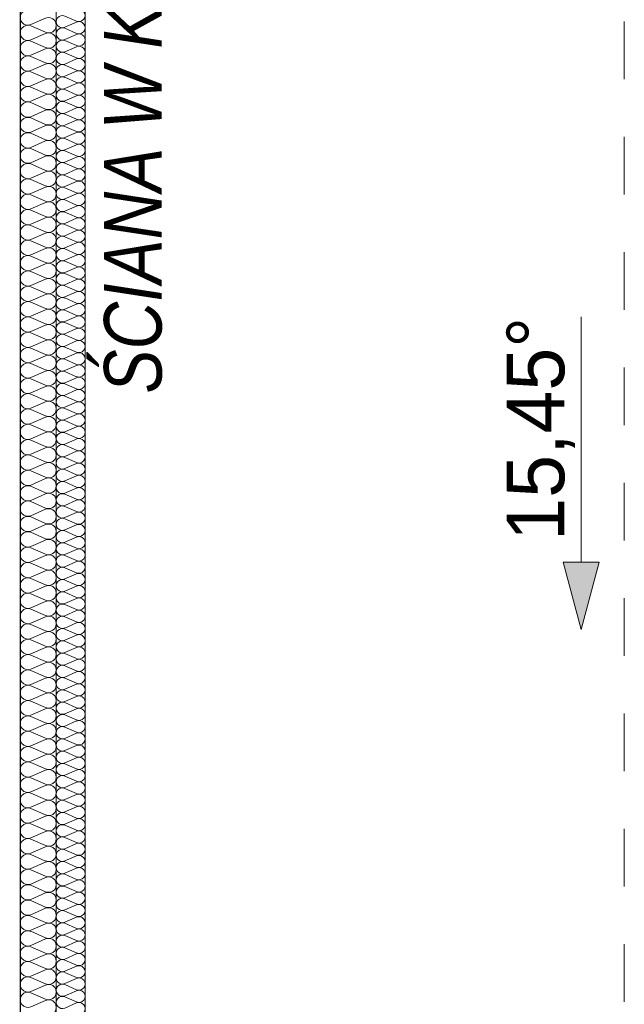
# Model space of a CAD drawing. Extents: x -438200 to -357500, y 15000 to 163871.
# Tile 63 of 148: x -414696 to -413019, y 72473 to 75205. Entities that reach past the tile are written whole.
import ezdxf

# ---------------------------------------------------------------- set-up
doc = ezdxf.new("R2010")
doc.units = 0
doc.header["$MEASUREMENT"] = 0
doc.linetypes.add('Przerywana', pattern=[320, 160, -160])
for name, color, linetype in [('#podkład', 252, 'Continuous'), ('Arch ocieplenie', 252, 'Continuous'), ('INWENT DACH', 252, 'Continuous'), ('Inwent Izolacje', 252, 'Continuous')]:
    doc.layers.add(name, color=color, linetype=linetype)
for name, color, linetype, lineweight in [('0_Nr_Pióra__21', 252, 'Continuous', 9), ('Arch ocieplenie_Nr_Pióra__44', 252, 'Continuous', 13), ('Arch wykończenie_Nr_Pióra__3', 252, 'Continuous', 18), ('INWENT DACH_Nr_Pióra__21', 252, 'Continuous', 9), ('Inwent Izolacje_Nr_Pióra__44', 252, 'Continuous', 13), ('INWENT OPISY_Nr_Pióra__21', 252, 'Continuous', 9), ('INWENT WYMIARY_Nr_Pióra__21', 252, 'Continuous', 9), ('INWENT.ŚCIANY_Nr_Pióra__1', 252, 'Continuous', 25), ('INWENT.ŚCIANY_Nr_Pióra__2', 252, 'Continuous', 13)]:
    doc.layers.add(name, color=color, linetype=linetype, lineweight=lineweight)
doc.styles.add('GENERATED_STYLE_1', font='txt')
doc.styles.add('GENERATED_STYLE_2', font='txt')

# ---------------------------------------------------------------- blocks, each defined once
blk = doc.blocks.new('Izolacja cieplna 14_186', base_point=(-414594.9, 57732.6))
at = {"layer": 'Arch ocieplenie_Nr_Pióra__44', "linetype": 'Continuous'}
for p, q in [((-414538.8, 65014), (-414571.1, 65028.2)), ((-414571.1, 64997), (-414538.8, 65011.2)), ((-414538.8, 64980), (-414571.1, 64994.2)), ((-414571.1, 64963), (-414538.8, 64977.2)), ((-414538.8, 64946), (-414571.1, 64960.2)), ((-414571.1, 64929), (-414538.8, 64943.1)), ((-414538.8, 64912), (-414571.1, 64926.1)), ((-414571.1, 64895), (-414538.8, 64909.1)), ((-414538.8, 64878), (-414571.1, 64892.1)), ((-414571.1, 64861), (-414538.8, 64875.1)), ((-414538.8, 64843.9), (-414571.1, 64858.1)), ((-414571.1, 64826.9), (-414538.8, 64841.1)), ((-414538.8, 64809.9), (-414571.1, 64824.1)), ((-414571.1, 64792.9), (-414538.8, 64807.1)), ((-414538.8, 64775.9), (-414571.1, 64790.1)), ((-414571.1, 64758.9), (-414538.8, 64773.1)), ((-414538.8, 64741.9), (-414571.1, 64756)), ((-414571.1, 64724.9), (-414538.8, 64739)), ((-414538.8, 64707.9), (-414571.1, 64722)), ((-414571.1, 64690.9), (-414538.8, 64705)), ((-414538.8, 64673.9), (-414571.1, 64688)), ((-414571.1, 64656.8), (-414538.8, 64671)), ((-414538.8, 64639.8), (-414571.1, 64654)), ((-414571.1, 64622.8), (-414538.8, 64637)), ((-414538.8, 64605.8), (-414571.1, 64620)), ((-414571.1, 64588.8), (-414538.8, 64603)), ((-414538.8, 64571.8), (-414571.1, 64585.9)), ((-414571.1, 64554.8), (-414538.8, 64568.9)), ((-414538.8, 64537.8), (-414571.1, 64551.9)), ((-414571.1, 64520.8), (-414538.8, 64534.9)), ((-414538.8, 64503.8), (-414571.1, 64517.9)), ((-414571.1, 64486.7), (-414538.8, 64500.9)), ((-414538.8, 64469.7), (-414571.1, 64483.9)), ((-414571.1, 64452.7), (-414538.8, 64466.9)), ((-414538.8, 64435.7), (-414571.1, 64449.9)), ((-414571.1, 64418.7), (-414538.8, 64432.9)), ((-414538.8, 64401.7), (-414571.1, 64415.9)), ((-414571.1, 64384.7), (-414538.8, 64398.8)), ((-414538.8, 64367.7), (-414571.1, 64381.8)), ((-414571.1, 64350.7), (-414538.8, 64364.8)), ((-414538.8, 64333.7), (-414571.1, 64347.8)), ((-414571.1, 64316.7), (-414538.8, 64330.8)), ((-414538.8, 64299.6), (-414571.1, 64313.8)), ((-414571.1, 64282.6), (-414538.8, 64296.8)), ((-414538.8, 64265.6), (-414571.1, 64279.8)), ((-414571.1, 64248.6), (-414538.8, 64262.8)), ((-414538.8, 64231.6), (-414571.1, 64245.8)), ((-414571.1, 64214.6), (-414538.8, 64228.8)), ((-414538.8, 64197.6), (-414571.1, 64211.7)), ((-414571.1, 64180.6), (-414538.8, 64194.7)), ((-414538.8, 64163.6), (-414571.1, 64177.7)), ((-414571.1, 64146.6), (-414538.8, 64160.7)), ((-414538.8, 64129.6), (-414571.1, 64143.7)), ((-414571.1, 64112.5), (-414538.8, 64126.7)), ((-414538.8, 64095.5), (-414571.1, 64109.7)), ((-414571.1, 64078.5), (-414538.8, 64092.7)), ((-414538.8, 64061.5), (-414571.1, 64075.7)), ((-414571.1, 64044.5), (-414538.8, 64058.7)), ((-414538.8, 64027.5), (-414571.1, 64041.6)), ((-414571.1, 64010.5), (-414538.8, 64024.6)), ((-414538.8, 63993.5), (-414571.1, 64007.6)), ((-414571.1, 63976.5), (-414538.8, 63990.6)), ((-414538.8, 63959.5), (-414571.1, 63973.6)), ((-414571.1, 63942.5), (-414538.8, 63956.6)), ((-414538.8, 63925.4), (-414571.1, 63939.6)), ((-414571.1, 63908.4), (-414538.8, 63922.6)), ((-414538.8, 63891.4), (-414571.1, 63905.6)), ((-414571.1, 63874.4), (-414538.8, 63888.6)), ((-414538.8, 63857.4), (-414571.1, 63871.6)), ((-414571.1, 63840.4), (-414538.8, 63854.5)), ((-414538.8, 63823.4), (-414571.1, 63837.5)), ((-414571.1, 63806.4), (-414538.8, 63820.5)), ((-414538.8, 63789.4), (-414571.1, 63803.5)), ((-414571.1, 63772.4), (-414538.8, 63786.5)), ((-414538.8, 63755.3), (-414571.1, 63769.5)), ((-414571.1, 63738.3), (-414538.8, 63752.5)), ((-414538.8, 63721.3), (-414571.1, 63735.5)), ((-414571.1, 63704.3), (-414538.8, 63718.5)), ((-414538.8, 63687.3), (-414571.1, 63701.5)), ((-414571.1, 63670.3), (-414538.8, 63684.5)), ((-414538.8, 63653.3), (-414571.1, 63667.4)), ((-414571.1, 63636.3), (-414538.8, 63650.4)), ((-414538.8, 63619.3), (-414571.1, 63633.4)), ((-414571.1, 63602.3), (-414538.8, 63616.4)), ((-414538.8, 63585.3), (-414571.1, 63599.4)), ((-414571.1, 63568.2), (-414538.8, 63582.4)), ((-414538.8, 63551.2), (-414571.1, 63565.4)), ((-414571.1, 63534.2), (-414538.8, 63548.4)), ((-414538.8, 63517.2), (-414571.1, 63531.4)), ((-414571.1, 63500.2), (-414538.8, 63514.4)), ((-414538.8, 63483.2), (-414571.1, 63497.4)), ((-414571.1, 63466.2), (-414538.8, 63480.3)), ((-414538.8, 63449.2), (-414571.1, 63463.3)), ((-414571.1, 63432.2), (-414538.8, 63446.3)), ((-414538.8, 63415.2), (-414571.1, 63429.3)), ((-414571.1, 63398.2), (-414538.8, 63412.3)), ((-414538.8, 63381.1), (-414571.1, 63395.3)), ((-414571.1, 63364.1), (-414538.8, 63378.3)), ((-414538.8, 63347.1), (-414571.1, 63361.3)), ((-414571.1, 63330.1), (-414538.8, 63344.3)), ((-414538.8, 63313.1), (-414571.1, 63327.3)), ((-414571.1, 63296.1), (-414538.8, 63310.2)), ((-414538.8, 63279.1), (-414571.1, 63293.2)), ((-414571.1, 63262.1), (-414538.8, 63276.2)), ((-414538.8, 63245.1), (-414571.1, 63259.2)), ((-414571.1, 63228.1), (-414538.8, 63242.2)), ((-414538.8, 63211), (-414571.1, 63225.2)), ((-414571.1, 63194), (-414538.8, 63208.2)), ((-414538.8, 63177), (-414571.1, 63191.2)), ((-414571.1, 63160), (-414538.8, 63174.2)), ((-414538.8, 63143), (-414571.1, 63157.2)), ((-414571.1, 63126), (-414538.8, 63140.2)), ((-414538.8, 63109), (-414571.1, 63123.1)), ((-414571.1, 63092), (-414538.8, 63106.1)), ((-414538.8, 63075), (-414571.1, 63089.1)), ((-414571.1, 63058), (-414538.8, 63072.1)), ((-414538.8, 63041), (-414571.1, 63055.1)), ((-414571.1, 63023.9), (-414538.8, 63038.1)), ((-414538.8, 63006.9), (-414571.1, 63021.1)), ((-414571.1, 62989.9), (-414538.8, 63004.1)), ((-414538.8, 62972.9), (-414571.1, 62987.1)), ((-414571.1, 62955.9), (-414538.8, 62970.1)), ((-414538.8, 62938.9), (-414571.1, 62953.1)), ((-414571.1, 62921.9), (-414538.8, 62936)), ((-414538.8, 62904.9), (-414571.1, 62919)), ((-414571.1, 62887.9), (-414538.8, 62902)), ((-414538.8, 62870.9), (-414571.1, 62885)), ((-414571.1, 62853.9), (-414538.8, 62868)), ((-414538.8, 62836.8), (-414571.1, 62851)), ((-414571.1, 62819.8), (-414538.8, 62834)), ((-414538.8, 62802.8), (-414571.1, 62817)), ((-414571.1, 62785.8), (-414538.8, 62800)), ((-414538.8, 62768.8), (-414571.1, 62783)), ((-414571.1, 62751.8), (-414538.8, 62765.9)), ((-414538.8, 62734.8), (-414571.1, 62748.9)), ((-414571.1, 62717.8), (-414538.8, 62731.9)), ((-414538.8, 62700.8), (-414571.1, 62714.9)), ((-414571.1, 62683.8), (-414538.8, 62697.9)), ((-414538.8, 62666.8), (-414571.1, 62680.9)), ((-414571.1, 62649.7), (-414538.8, 62663.9)), ((-414538.8, 62632.7), (-414571.1, 62646.9)), ((-414571.1, 62615.7), (-414538.8, 62629.9)), ((-414538.8, 62598.7), (-414571.1, 62612.9)), ((-414571.1, 62581.7), (-414538.8, 62595.9)), ((-414538.8, 62564.7), (-414571.1, 62578.8)), ((-414571.1, 62547.7), (-414538.8, 62561.8)), ((-414538.8, 62530.7), (-414571.1, 62544.8)), ((-414571.1, 62513.7), (-414538.8, 62527.8)), ((-414538.8, 62496.7), (-414571.1, 62510.8)), ((-414571.1, 62479.6), (-414538.8, 62493.8)), ((-414538.8, 62462.6), (-414571.1, 62476.8)), ((-414571.1, 62445.6), (-414538.8, 62459.8)), ((-414538.8, 62428.6), (-414571.1, 62442.8)), ((-414571.1, 62411.6), (-414538.8, 62425.8)), ((-414538.8, 62394.6), (-414571.1, 62408.8)), ((-414571.1, 62377.6), (-414538.8, 62391.7)), ((-414538.8, 62360.6), (-414571.1, 62374.7)), ((-414571.1, 62343.6), (-414538.8, 62357.7)), ((-414538.8, 62326.6), (-414571.1, 62340.7)), ((-414571.1, 62309.6), (-414538.8, 62323.7)), ((-414538.8, 62292.5), (-414571.1, 62306.7)), ((-414571.1, 62275.5), (-414538.8, 62289.7))]:
    blk.add_line(p, q, dxfattribs=at)
for centre, start_param, end_param in [((-414577.9, 65012.6), 4.299595, 8.266774), ((-414532, 65029.6), 1.158003, 5.125183), ((-414577.9, 64978.6), 4.299595, 8.266774), ((-414532, 64995.6), 1.158003, 5.125183), ((-414532, 64961.6), 1.158003, 5.125183), ((-414577.9, 64944.6), 4.299595, 8.266774), ((-414532, 64927.6), 1.158003, 5.125183), ((-414577.9, 64910.6), 4.299595, 8.266774), ((-414577.9, 64876.5), 4.299595, 8.266774), ((-414532, 64893.5), 1.158003, 5.125183), ((-414577.9, 64842.5), 4.299595, 8.266774), ((-414532, 64859.5), 1.158003, 5.125183), ((-414532, 64825.5), 1.158003, 5.125183), ((-414577.9, 64808.5), 4.299595, 8.266774), ((-414532, 64791.5), 1.158003, 5.125183), ((-414577.9, 64774.5), 4.299595, 8.266774), ((-414577.9, 64740.5), 4.299595, 8.266774), ((-414532, 64757.5), 1.158003, 5.125183), ((-414577.9, 64706.4), 4.299595, 8.266774), ((-414532, 64723.5), 1.158003, 5.125183), ((-414532, 64689.4), 1.158003, 5.125183), ((-414577.9, 64672.4), 4.299595, 8.266774), ((-414532, 64655.4), 1.158003, 5.125183), ((-414577.9, 64638.4), 4.299595, 8.266774), ((-414532, 64621.4), 1.158003, 5.125183), ((-414577.9, 64604.4), 4.299595, 8.266774), ((-414577.9, 64570.4), 4.299595, 8.266774), ((-414532, 64587.4), 1.158003, 5.125183), ((-414532, 64553.4), 1.158003, 5.125183), ((-414577.9, 64536.3), 4.299595, 8.266774), ((-414532, 64519.3), 1.158003, 5.125183), ((-414577.9, 64502.3), 4.299595, 8.266774), ((-414532, 64485.3), 1.158003, 5.125183), ((-414577.9, 64468.3), 4.299595, 8.266774), ((-414577.9, 64434.3), 4.299595, 8.266774), ((-414532, 64451.3), 1.158003, 5.125183), ((-414532, 64417.3), 1.158003, 5.125183), ((-414577.9, 64400.3), 4.299595, 8.266774), ((-414532, 64383.3), 1.158003, 5.125183), ((-414577.9, 64366.3), 4.299595, 8.266774), ((-414532, 64349.2), 1.158003, 5.125183), ((-414577.9, 64332.2), 4.299595, 8.266774), ((-414577.9, 64298.2), 4.299595, 8.266774), ((-414532, 64315.2), 1.158003, 5.125183), ((-414532, 64281.2), 1.158003, 5.125183), ((-414577.9, 64264.2), 4.299595, 8.266774), ((-414532, 64247.2), 1.158003, 5.125183), ((-414577.9, 64230.2), 4.299595, 8.266774), ((-414532, 64213.2), 1.158003, 5.125183), ((-414577.9, 64196.2), 4.299595, 8.266774), ((-414577.9, 64162.1), 4.299595, 8.266774), ((-414532, 64179.2), 1.158003, 5.125183), ((-414532, 64145.1), 1.158003, 5.125183), ((-414577.9, 64128.1), 4.299595, 8.266774), ((-414532, 64111.1), 1.158003, 5.125183), ((-414577.9, 64094.1), 4.299595, 8.266774), ((-414532, 64077.1), 1.158003, 5.125183), ((-414577.9, 64060.1), 4.299595, 8.266774), ((-414577.9, 64026.1), 4.299595, 8.266774), ((-414532, 64043.1), 1.158003, 5.125183), ((-414532, 64009.1), 1.158003, 5.125183), ((-414577.9, 63992), 4.299595, 8.266774), ((-414532, 63975), 1.158003, 5.125183), ((-414577.9, 63958), 4.299595, 8.266774), ((-414532, 63941), 1.158003, 5.125183), ((-414577.9, 63924), 4.299595, 8.266774), ((-414577.9, 63890), 4.299595, 8.266774), ((-414532, 63907), 1.158003, 5.125183), ((-414532, 63873), 1.158003, 5.125183), ((-414577.9, 63856), 4.299595, 8.266774), ((-414532, 63839), 1.158003, 5.125183), ((-414577.9, 63822), 4.299595, 8.266774), ((-414532, 63804.9), 1.158003, 5.125183), ((-414577.9, 63787.9), 4.299595, 8.266774), ((-414577.9, 63753.9), 4.299595, 8.266774), ((-414532, 63770.9), 1.158003, 5.125183), ((-414577.9, 63719.9), 4.299595, 8.266774), ((-414532, 63736.9), 1.158003, 5.125183), ((-414532, 63702.9), 1.158003, 5.125183), ((-414577.9, 63685.9), 4.299595, 8.266774), ((-414532, 63668.9), 1.158003, 5.125183), ((-414577.9, 63651.9), 4.299595, 8.266774), ((-414577.9, 63617.8), 4.299595, 8.266774), ((-414532, 63634.9), 1.158003, 5.125183), ((-414577.9, 63583.8), 4.299595, 8.266774), ((-414532, 63600.8), 1.158003, 5.125183), ((-414532, 63566.8), 1.158003, 5.125183), ((-414577.9, 63549.8), 4.299595, 8.266774), ((-414532, 63532.8), 1.158003, 5.125183), ((-414577.9, 63515.8), 4.299595, 8.266774), ((-414577.9, 63481.8), 4.299595, 8.266774), ((-414532, 63498.8), 1.158003, 5.125183), ((-414577.9, 63447.8), 4.299595, 8.266774), ((-414532, 63464.8), 1.158003, 5.125183), ((-414532, 63430.7), 1.158003, 5.125183), ((-414577.9, 63413.7), 4.299595, 8.266774), ((-414532, 63396.7), 1.158003, 5.125183), ((-414577.9, 63379.7), 4.299595, 8.266774), ((-414577.9, 63345.7), 4.299595, 8.266774), ((-414532, 63362.7), 1.158003, 5.125183), ((-414577.9, 63311.7), 4.299595, 8.266774), ((-414532, 63328.7), 1.158003, 5.125183), ((-414532, 63294.7), 1.158003, 5.125183), ((-414577.9, 63277.7), 4.299595, 8.266774), ((-414532, 63260.6), 1.158003, 5.125183), ((-414577.9, 63243.6), 4.299595, 8.266774), ((-414577.9, 63209.6), 4.299595, 8.266774), ((-414532, 63226.6), 1.158003, 5.125183), ((-414577.9, 63175.6), 4.299595, 8.266774), ((-414532, 63192.6), 1.158003, 5.125183), ((-414532, 63158.6), 1.158003, 5.125183), ((-414577.9, 63141.6), 4.299595, 8.266774), ((-414532, 63124.6), 1.158003, 5.125183), ((-414577.9, 63107.6), 4.299595, 8.266774), ((-414577.9, 63073.5), 4.299595, 8.266774), ((-414532, 63090.6), 1.158003, 5.125183), ((-414577.9, 63039.5), 4.299595, 8.266774), ((-414532, 63056.5), 1.158003, 5.125183), ((-414532, 63022.5), 1.158003, 5.125183), ((-414577.9, 63005.5), 4.299595, 8.266774), ((-414532, 62988.5), 1.158003, 5.125183), ((-414577.9, 62971.5), 4.299595, 8.266774), ((-414577.9, 62937.5), 4.299595, 8.266774), ((-414532, 62954.5), 1.158003, 5.125183), ((-414577.9, 62903.5), 4.299595, 8.266774), ((-414532, 62920.5), 1.158003, 5.125183), ((-414532, 62886.4), 1.158003, 5.125183), ((-414577.9, 62869.4), 4.299595, 8.266774), ((-414532, 62852.4), 1.158003, 5.125183), ((-414577.9, 62835.4), 4.299595, 8.266774), ((-414532, 62818.4), 1.158003, 5.125183), ((-414577.9, 62801.4), 4.299595, 8.266774), ((-414577.9, 62767.4), 4.299595, 8.266774), ((-414532, 62784.4), 1.158003, 5.125183), ((-414532, 62750.4), 1.158003, 5.125183), ((-414577.9, 62733.4), 4.299595, 8.266774), ((-414532, 62716.3), 1.158003, 5.125183), ((-414577.9, 62699.3), 4.299595, 8.266774), ((-414532, 62682.3), 1.158003, 5.125183), ((-414577.9, 62665.3), 4.299595, 8.266774), ((-414577.9, 62631.3), 4.299595, 8.266774), ((-414532, 62648.3), 1.158003, 5.125183), ((-414532, 62614.3), 1.158003, 5.125183), ((-414577.9, 62597.3), 4.299595, 8.266774), ((-414532, 62580.3), 1.158003, 5.125183), ((-414577.9, 62563.3), 4.299595, 8.266774), ((-414532, 62546.3), 1.158003, 5.125183), ((-414577.9, 62529.2), 4.299595, 8.266774), ((-414577.9, 62495.2), 4.299595, 8.266774), ((-414532, 62512.2), 1.158003, 5.125183), ((-414532, 62478.2), 1.158003, 5.125183), ((-414577.9, 62461.2), 4.299595, 8.266774), ((-414532, 62444.2), 1.158003, 5.125183), ((-414577.9, 62427.2), 4.299595, 8.266774), ((-414532, 62410.2), 1.158003, 5.125183), ((-414577.9, 62393.2), 4.299595, 8.266774), ((-414577.9, 62359.2), 4.299595, 8.266774), ((-414532, 62376.2), 1.158003, 5.125183), ((-414532, 62342.1), 1.158003, 5.125183), ((-414577.9, 62325.1), 4.299595, 8.266774), ((-414532, 62308.1), 1.158003, 5.125183), ((-414577.9, 62291.1), 4.299595, 8.266774), ((-414532, 62274.1), 1.158003, 5.125183)]:
    blk.add_ellipse(centre, major_axis=(-17, 0), ratio=0.999704, start_param=start_param, end_param=end_param, dxfattribs=at)
blk = doc.blocks.new('Izolacja cieplna 14_328', base_point=(-414694.9, 72092.6))
at = {"layer": 'Inwent Izolacje_Nr_Pióra__44', "linetype": 'Continuous'}
for p, q in [((-414624.7, 65022.1), (-414665.1, 65004.4)), ((-414665.1, 65000.8), (-414624.7, 64983.1)), ((-414624.7, 64979.5), (-414665.1, 64961.8)), ((-414665.1, 64958.2), (-414624.7, 64940.5)), ((-414624.7, 64936.9), (-414665.1, 64919.2)), ((-414665.1, 64915.7), (-414624.7, 64897.9)), ((-414624.7, 64894.4), (-414665.1, 64876.7)), ((-414665.1, 64873.1), (-414624.7, 64855.4)), ((-414624.7, 64851.8), (-414665.1, 64834.1)), ((-414665.1, 64830.5), (-414624.7, 64812.8)), ((-414624.7, 64809.2), (-414665.1, 64791.5)), ((-414665.1, 64787.9), (-414624.7, 64770.2)), ((-414624.7, 64766.6), (-414665.1, 64748.9)), ((-414665.1, 64745.3), (-414624.7, 64727.6)), ((-414624.7, 64724), (-414665.1, 64706.3)), ((-414665.1, 64702.7), (-414624.7, 64685)), ((-414624.7, 64681.5), (-414665.1, 64663.7)), ((-414665.1, 64660.2), (-414624.7, 64642.4)), ((-414624.7, 64638.9), (-414665.1, 64621.2)), ((-414665.1, 64617.6), (-414624.7, 64599.9)), ((-414624.7, 64596.3), (-414665.1, 64578.6)), ((-414665.1, 64575), (-414624.7, 64557.3)), ((-414624.7, 64553.7), (-414665.1, 64536)), ((-414665.1, 64532.4), (-414624.7, 64514.7)), ((-414624.7, 64511.1), (-414665.1, 64493.4)), ((-414665.1, 64489.8), (-414624.7, 64472.1)), ((-414624.7, 64468.5), (-414665.1, 64450.8)), ((-414665.1, 64447.2), (-414624.7, 64429.5)), ((-414624.7, 64426), (-414665.1, 64408.2)), ((-414665.1, 64404.7), (-414624.7, 64387)), ((-414624.7, 64383.4), (-414665.1, 64365.7)), ((-414665.1, 64362.1), (-414624.7, 64344.4)), ((-414624.7, 64340.8), (-414665.1, 64323.1)), ((-414665.1, 64319.5), (-414624.7, 64301.8)), ((-414624.7, 64298.2), (-414665.1, 64280.5)), ((-414665.1, 64276.9), (-414624.7, 64259.2)), ((-414624.7, 64255.6), (-414665.1, 64237.9)), ((-414665.1, 64234.3), (-414624.7, 64216.6)), ((-414624.7, 64213), (-414665.1, 64195.3)), ((-414665.1, 64191.8), (-414624.7, 64174)), ((-414624.7, 64170.5), (-414665.1, 64152.7)), ((-414665.1, 64149.2), (-414624.7, 64131.5)), ((-414624.7, 64127.9), (-414665.1, 64110.2)), ((-414665.1, 64106.6), (-414624.7, 64088.9)), ((-414624.7, 64085.3), (-414665.1, 64067.6)), ((-414665.1, 64064), (-414624.7, 64046.3)), ((-414624.7, 64042.7), (-414665.1, 64025)), ((-414665.1, 64021.4), (-414624.7, 64003.7)), ((-414624.7, 64000.1), (-414665.1, 63982.4)), ((-414665.1, 63978.8), (-414624.7, 63961.1)), ((-414624.7, 63957.5), (-414665.1, 63939.8)), ((-414665.1, 63936.3), (-414624.7, 63918.5)), ((-414624.7, 63915), (-414665.1, 63897.3)), ((-414665.1, 63893.7), (-414624.7, 63876)), ((-414624.7, 63872.4), (-414665.1, 63854.7)), ((-414665.1, 63851.1), (-414624.7, 63833.4)), ((-414624.7, 63829.8), (-414665.1, 63812.1)), ((-414665.1, 63808.5), (-414624.7, 63790.8)), ((-414624.7, 63787.2), (-414665.1, 63769.5)), ((-414665.1, 63765.9), (-414624.7, 63748.2)), ((-414624.7, 63744.6), (-414665.1, 63726.9)), ((-414665.1, 63723.3), (-414624.7, 63705.6)), ((-414624.7, 63702.1), (-414665.1, 63684.3)), ((-414665.1, 63680.8), (-414624.7, 63663)), ((-414624.7, 63659.5), (-414665.1, 63641.8)), ((-414665.1, 63638.2), (-414624.7, 63620.5)), ((-414624.7, 63616.9), (-414665.1, 63599.2)), ((-414665.1, 63595.6), (-414624.7, 63577.9)), ((-414624.7, 63574.3), (-414665.1, 63556.6)), ((-414665.1, 63553), (-414624.7, 63535.3)), ((-414624.7, 63531.7), (-414665.1, 63514)), ((-414665.1, 63510.4), (-414624.7, 63492.7)), ((-414624.7, 63489.1), (-414665.1, 63471.4)), ((-414665.1, 63467.9), (-414624.7, 63450.1)), ((-414624.7, 63446.6), (-414665.1, 63428.8)), ((-414665.1, 63425.3), (-414624.7, 63407.6)), ((-414624.7, 63404), (-414665.1, 63386.3)), ((-414665.1, 63382.7), (-414624.7, 63365)), ((-414624.7, 63361.4), (-414665.1, 63343.7)), ((-414665.1, 63340.1), (-414624.7, 63322.4)), ((-414624.7, 63318.8), (-414665.1, 63301.1)), ((-414665.1, 63297.5), (-414624.7, 63279.8)), ((-414624.7, 63276.2), (-414665.1, 63258.5)), ((-414665.1, 63254.9), (-414624.7, 63237.2)), ((-414624.7, 63233.6), (-414665.1, 63215.9)), ((-414665.1, 63212.4), (-414624.7, 63194.6)), ((-414624.7, 63191.1), (-414665.1, 63173.3)), ((-414665.1, 63169.8), (-414624.7, 63152.1)), ((-414624.7, 63148.5), (-414665.1, 63130.8)), ((-414665.1, 63127.2), (-414624.7, 63109.5)), ((-414624.7, 63105.9), (-414665.1, 63088.2)), ((-414665.1, 63084.6), (-414624.7, 63066.9)), ((-414624.7, 63063.3), (-414665.1, 63045.6)), ((-414665.1, 63042), (-414624.7, 63024.3)), ((-414624.7, 63020.7), (-414665.1, 63003)), ((-414665.1, 62999.4), (-414624.7, 62981.7)), ((-414624.7, 62978.2), (-414665.1, 62960.4)), ((-414665.1, 62956.9), (-414624.7, 62939.1)), ((-414624.7, 62935.6), (-414665.1, 62917.9)), ((-414665.1, 62914.3), (-414624.7, 62896.6)), ((-414624.7, 62893), (-414665.1, 62875.3)), ((-414665.1, 62871.7), (-414624.7, 62854)), ((-414624.7, 62850.4), (-414665.1, 62832.7)), ((-414665.1, 62829.1), (-414624.7, 62811.4)), ((-414624.7, 62807.8), (-414665.1, 62790.1)), ((-414665.1, 62786.5), (-414624.7, 62768.8)), ((-414624.7, 62765.2), (-414665.1, 62747.5)), ((-414665.1, 62743.9), (-414624.7, 62726.2)), ((-414624.7, 62722.7), (-414665.1, 62704.9)), ((-414665.1, 62701.4), (-414624.7, 62683.6)), ((-414624.7, 62680.1), (-414665.1, 62662.4)), ((-414665.1, 62658.8), (-414624.7, 62641.1)), ((-414624.7, 62637.5), (-414665.1, 62619.8)), ((-414665.1, 62616.2), (-414624.7, 62598.5)), ((-414624.7, 62594.9), (-414665.1, 62577.2)), ((-414665.1, 62573.6), (-414624.7, 62555.9)), ((-414624.7, 62552.3), (-414665.1, 62534.6)), ((-414665.1, 62531), (-414624.7, 62513.3)), ((-414624.7, 62509.7), (-414665.1, 62492)), ((-414665.1, 62488.5), (-414624.7, 62470.7)), ((-414624.7, 62467.2), (-414665.1, 62449.4)), ((-414665.1, 62445.9), (-414624.7, 62428.2)), ((-414624.7, 62424.6), (-414665.1, 62406.9)), ((-414665.1, 62403.3), (-414624.7, 62385.6)), ((-414624.7, 62382), (-414665.1, 62364.3)), ((-414665.1, 62360.7), (-414624.7, 62343)), ((-414624.7, 62339.4), (-414665.1, 62321.7)), ((-414665.1, 62318.1), (-414624.7, 62300.4)), ((-414624.7, 62296.8), (-414665.1, 62279.1))]:
    blk.add_line(p, q, dxfattribs=at)
for centre, start_param, end_param in [((-414673.7, 65023.9), 2.7288, 6.695979), ((-414616.2, 65002.6), 5.870392, 9.837571), ((-414673.7, 64981.3), 2.7288, 6.695979), ((-414616.2, 64960), 5.870392, 9.837571), ((-414673.7, 64938.7), 2.7288, 6.695979), ((-414616.2, 64917.4), 5.870392, 9.837571), ((-414673.7, 64896.2), 2.7288, 6.695979), ((-414616.2, 64874.9), 5.870392, 9.837571), ((-414673.7, 64853.6), 2.7288, 6.695979), ((-414673.7, 64811), 2.7288, 6.695979), ((-414616.2, 64832.3), 5.870392, 9.837571), ((-414616.2, 64789.7), 5.870392, 9.837571), ((-414673.7, 64768.4), 2.7288, 6.695979), ((-414673.7, 64725.8), 2.7288, 6.695979), ((-414616.2, 64747.1), 5.870392, 9.837571), ((-414616.2, 64704.5), 5.870392, 9.837571), ((-414673.7, 64683.2), 2.7288, 6.695979), ((-414616.2, 64662), 5.870392, 9.837571), ((-414673.7, 64640.7), 2.7288, 6.695979), ((-414616.2, 64619.4), 5.870392, 9.837571), ((-414673.7, 64598.1), 2.7288, 6.695979), ((-414616.2, 64576.8), 5.870392, 9.837571), ((-414673.7, 64555.5), 2.7288, 6.695979), ((-414673.7, 64512.9), 2.7288, 6.695979), ((-414616.2, 64534.2), 5.870392, 9.837571), ((-414616.2, 64491.6), 5.870392, 9.837571), ((-414673.7, 64470.3), 2.7288, 6.695979), ((-414673.7, 64427.7), 2.7288, 6.695979), ((-414616.2, 64449), 5.870392, 9.837571), ((-414616.2, 64406.5), 5.870392, 9.837571), ((-414673.7, 64385.2), 2.7288, 6.695979), ((-414616.2, 64363.9), 5.870392, 9.837571), ((-414673.7, 64342.6), 2.7288, 6.695979), ((-414616.2, 64321.3), 5.870392, 9.837571), ((-414673.7, 64300), 2.7288, 6.695979), ((-414616.2, 64278.7), 5.870392, 9.837571), ((-414673.7, 64257.4), 2.7288, 6.695979), ((-414616.2, 64236.1), 5.870392, 9.837571), ((-414673.7, 64214.8), 2.7288, 6.695979), ((-414616.2, 64193.5), 5.870392, 9.837571), ((-414673.7, 64172.3), 2.7288, 6.695979), ((-414673.7, 64129.7), 2.7288, 6.695979), ((-414616.2, 64151), 5.870392, 9.837571), ((-414616.2, 64108.4), 5.870392, 9.837571), ((-414673.7, 64087.1), 2.7288, 6.695979), ((-414673.7, 64044.5), 2.7288, 6.695979), ((-414616.2, 64065.8), 5.870392, 9.837571), ((-414616.2, 64023.2), 5.870392, 9.837571), ((-414673.7, 64001.9), 2.7288, 6.695979), ((-414616.2, 63980.6), 5.870392, 9.837571), ((-414673.7, 63959.3), 2.7288, 6.695979), ((-414616.2, 63938), 5.870392, 9.837571), ((-414673.7, 63916.8), 2.7288, 6.695979), ((-414616.2, 63895.5), 5.870392, 9.837571), ((-414673.7, 63874.2), 2.7288, 6.695979), ((-414616.2, 63852.9), 5.870392, 9.837571), ((-414673.7, 63831.6), 2.7288, 6.695979), ((-414616.2, 63810.3), 5.870392, 9.837571), ((-414673.7, 63789), 2.7288, 6.695979), ((-414673.7, 63746.4), 2.7288, 6.695979), ((-414616.2, 63767.7), 5.870392, 9.837571), ((-414616.2, 63725.1), 5.870392, 9.837571), ((-414673.7, 63703.8), 2.7288, 6.695979), ((-414673.7, 63661.3), 2.7288, 6.695979), ((-414616.2, 63682.6), 5.870392, 9.837571), ((-414616.2, 63640), 5.870392, 9.837571), ((-414673.7, 63618.7), 2.7288, 6.695979), ((-414616.2, 63597.4), 5.870392, 9.837571), ((-414673.7, 63576.1), 2.7288, 6.695979), ((-414616.2, 63554.8), 5.870392, 9.837571), ((-414673.7, 63533.5), 2.7288, 6.695979), ((-414616.2, 63512.2), 5.870392, 9.837571), ((-414673.7, 63490.9), 2.7288, 6.695979), ((-414616.2, 63469.6), 5.870392, 9.837571), ((-414673.7, 63448.3), 2.7288, 6.695979), ((-414616.2, 63427.1), 5.870392, 9.837571), ((-414673.7, 63405.8), 2.7288, 6.695979), ((-414673.7, 63363.2), 2.7288, 6.695979), ((-414616.2, 63384.5), 5.870392, 9.837571), ((-414616.2, 63341.9), 5.870392, 9.837571), ((-414673.7, 63320.6), 2.7288, 6.695979), ((-414673.7, 63278), 2.7288, 6.695979), ((-414616.2, 63299.3), 5.870392, 9.837571), ((-414616.2, 63256.7), 5.870392, 9.837571), ((-414673.7, 63235.4), 2.7288, 6.695979), ((-414616.2, 63214.1), 5.870392, 9.837571), ((-414673.7, 63192.9), 2.7288, 6.695979), ((-414616.2, 63171.6), 5.870392, 9.837571), ((-414673.7, 63150.3), 2.7288, 6.695979), ((-414616.2, 63129), 5.870392, 9.837571), ((-414673.7, 63107.7), 2.7288, 6.695979), ((-414673.7, 63065.1), 2.7288, 6.695979), ((-414616.2, 63086.4), 5.870392, 9.837571), ((-414616.2, 63043.8), 5.870392, 9.837571), ((-414673.7, 63022.5), 2.7288, 6.695979), ((-414673.7, 62979.9), 2.7288, 6.695979), ((-414616.2, 63001.2), 5.870392, 9.837571), ((-414616.2, 62958.6), 5.870392, 9.837571), ((-414673.7, 62937.4), 2.7288, 6.695979), ((-414616.2, 62916.1), 5.870392, 9.837571), ((-414673.7, 62894.8), 2.7288, 6.695979), ((-414616.2, 62873.5), 5.870392, 9.837571), ((-414673.7, 62852.2), 2.7288, 6.695979), ((-414616.2, 62830.9), 5.870392, 9.837571), ((-414673.7, 62809.6), 2.7288, 6.695979), ((-414616.2, 62788.3), 5.870392, 9.837571), ((-414673.7, 62767), 2.7288, 6.695979), ((-414616.2, 62745.7), 5.870392, 9.837571), ((-414673.7, 62724.4), 2.7288, 6.695979), ((-414673.7, 62681.9), 2.7288, 6.695979), ((-414616.2, 62703.2), 5.870392, 9.837571), ((-414616.2, 62660.6), 5.870392, 9.837571), ((-414673.7, 62639.3), 2.7288, 6.695979), ((-414673.7, 62596.7), 2.7288, 6.695979), ((-414616.2, 62618), 5.870392, 9.837571), ((-414616.2, 62575.4), 5.870392, 9.837571), ((-414673.7, 62554.1), 2.7288, 6.695979), ((-414616.2, 62532.8), 5.870392, 9.837571), ((-414673.7, 62511.5), 2.7288, 6.695979), ((-414616.2, 62490.2), 5.870392, 9.837571), ((-414673.7, 62468.9), 2.7288, 6.695979), ((-414616.2, 62447.7), 5.870392, 9.837571), ((-414673.7, 62426.4), 2.7288, 6.695979), ((-414616.2, 62405.1), 5.870392, 9.837571), ((-414673.7, 62383.8), 2.7288, 6.695979), ((-414616.2, 62362.5), 5.870392, 9.837571), ((-414673.7, 62341.2), 2.7288, 6.695979), ((-414673.7, 62298.6), 2.7288, 6.695979), ((-414616.2, 62319.9), 5.870392, 9.837571), ((-414616.2, 62277.3), 5.870392, 9.837571)]:
    blk.add_ellipse(centre, major_axis=(0, -21.3), ratio=0.998897, start_param=start_param, end_param=end_param, dxfattribs=at)
blk = doc.blocks.new('Linia_19', base_point=(-413139.4, 64193.4))
at = {"layer": 'INWENT DACH_Nr_Pióra__21', "linetype": 'Continuous'}
blk.add_hatch(color=256, dxfattribs=at).paths.add_polyline_path([(-413139.4, 63326.1), (-413189.4, 63512.7), (-413089.4, 63512.7)], flags=0)
for p, q in [((-413139.4, 64193.4), (-413139.4, 63512.7)), ((-413139.4, 63326.1), (-413189.4, 63512.7)), ((-413189.4, 63512.7), (-413089.4, 63512.7)), ((-413139.4, 63326.1), (-413089.4, 63512.7))]:
    blk.add_line(p, q, dxfattribs=at)
blk = doc.blocks.new('piętro')
at = {"layer": 'Arch wykończenie_Nr_Pióra__3', "color": 252, "linetype": 'Continuous'}
blk.add_line((-414514.9, 64644.3), (-414514.9, 50084.3), dxfattribs=at)
at = {"layer": 'INWENT OPISY_Nr_Pióra__21', "color": 252, "linetype": 'Przerywana'}
blk.add_line((-413019.4, 49524.3), (-413019.4, 66524.3), dxfattribs=at)
at = {"layer": 'INWENT.ŚCIANY_Nr_Pióra__1', "color": 252, "linetype": 'Continuous'}
blk.add_line((-414694.9, 64444.3), (-414694.9, 50264.3), dxfattribs=at)
at = {"layer": 'INWENT.ŚCIANY_Nr_Pióra__2', "color": 252, "linetype": 'Continuous'}
blk.add_line((-414594.9, 64604.3), (-414594.9, 50164.3), dxfattribs=at)
at = {"layer": 'Arch ocieplenie', "color": 252, "linetype": 'Continuous', "lineweight": 13}
blk.add_blockref('Izolacja cieplna 14_186', (-414594.9, 50084.3), dxfattribs=at)
at = {"layer": 'INWENT DACH', "color": 252, "linetype": 'Continuous'}
blk.add_blockref('Linia_19', (-413139.4, 56545), dxfattribs=at)
at = {"layer": 'Inwent Izolacje', "color": 252, "linetype": 'Continuous', "lineweight": 13}
blk.add_blockref('Izolacja cieplna 14_328', (-414694.9, 64444.3), dxfattribs=at)
at = {"layer": '0_Nr_Pióra__21', "color": 252, "linetype": 'Continuous', "insert": (-413156, 56545), "char_height": 160, "attachment_point": 9, "rotation": 90, "style": 'GENERATED_STYLE_2'}
blk.add_mtext('{15,45°}', dxfattribs=at)
at = {"layer": 'INWENT WYMIARY_Nr_Pióra__21', "color": 252, "linetype": 'Continuous', "insert": (-414300.4, 57411.9), "char_height": 160, "attachment_point": 8, "rotation": 90, "style": 'GENERATED_STYLE_1'}
blk.add_mtext('\\A1;{\\fArial Narrow Zachodni|b0|i1|c0|p34;ŚCIANA W KLASIE \\fArial Narrow Zachodni|b1|i1|c0|p34;REI60}', dxfattribs=at)

msp = doc.modelspace()

# ---------------------------------------------------------------- block references
at = {"layer": '#podkład', "color": 3, "lineweight": 50}
msp.add_blockref('piętro', (0, 17835.1), dxfattribs=at)

doc.saveas('drawing.dxf')
